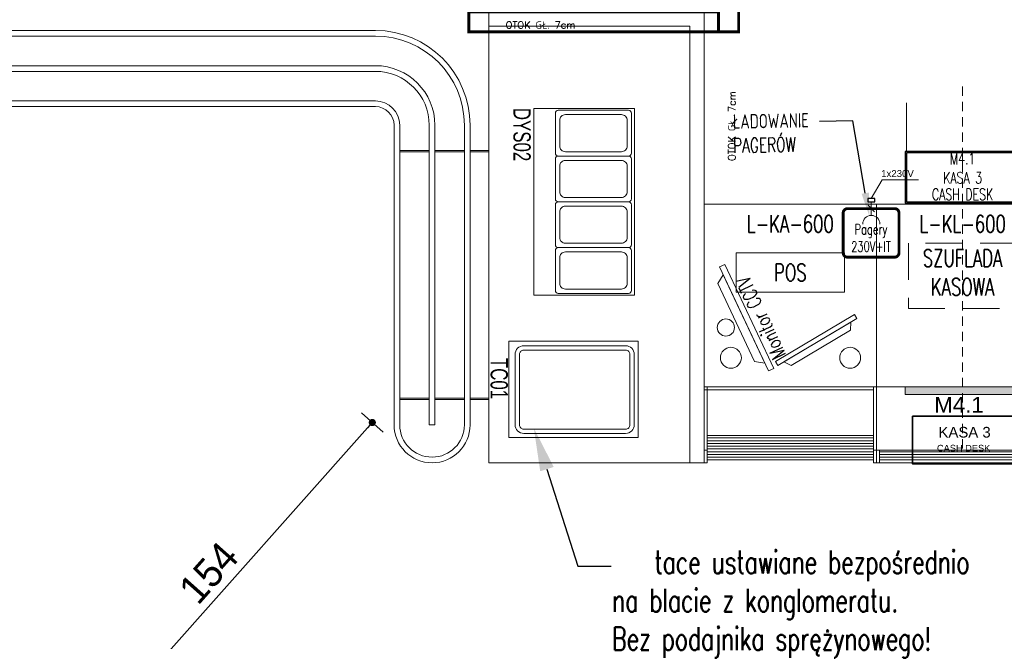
# Model space of a CAD drawing. Header units: millimetres. Extents: x 6161 to 8965, y -9035 to -5431.
# Tile 73 of 256: x 7636 to 7979, y -7799 to -7583. Entities that reach past the tile are written whole.
import ezdxf
from ezdxf import colors
from ezdxf.entities.mleader import LeaderData, LeaderLine
from ezdxf.math import Vec2, Vec3

# ---------------------------------------------------------------- set-up
doc = ezdxf.new("R2010")
doc.units = ezdxf.units.MM
for name, pattern in [('DASH', [0.75, 0.5, -0.25]), ('DASHED', [19.05, 12.7, -6.35]), ('DGN Style 2', [53.396408, 32.037845, -21.358563]), ('HIDDEN2', [4.7625, 3.175, -1.5875])]:
    doc.linetypes.add(name, pattern=pattern)
for name, color, linetype, lineweight in [('10_HATCH_253', 253, 'Continuous', 15), ('2d_2_WYMIAROWA', 8, 'Continuous', 18), ('CHLODNICTWO', 94, 'Continuous', 20), ('Instalacje elektryczne', 1, 'Continuous', 20), ('Meble', 10, 'Continuous', 35), ('MEBLE PKN', 150, 'Continuous', 20), ('opis_Nr_Pióra__80_Nr_pióra__7', 7, 'Continuous', 15), ('URZADZENIA GASTRO', 242, 'Continuous', 20), ('ZGASTRO-M panel', 252, 'DASHED', 13)]:
    doc.layers.add(name, color=color, linetype=linetype, lineweight=lineweight)
for name, color, linetype in [('13', 7, 'Continuous'), ('HMY_NEW', 10, 'Continuous'), ('Indeksy_urządzeń_gastronomicznych', 242, 'Continuous'), ('Otok drewniany', 42, 'Continuous'), ('Urządzenia', 100, 'Continuous'), ('zmiany', 1, 'Continuous')]:
    doc.layers.add(name, color=color, linetype=linetype)
doc.styles.add('GENERATED_STYLE_2', font='arial.ttf')
doc.styles.add('JACEK_07', font='SIMPLEX.SHX', dxfattribs={"width": 0.7})
doc.styles.add('PL_D50', font='GOTHIC.TTF', dxfattribs={"height": 10})
doc.styles.add('RomanS', font='romans.shx')
doc.styles.get("Standard").update_dxf_attribs({"font": 'arial.ttf'})
doc.dimstyles.new('PLANCO D50', dxfattribs={"dimscale": 0.5, "dimtxt": 10, "dimasz": 5, "dimexe": 10, "dimexo": 15, "dimgap": 5, "dimtad": 1, "dimdec": 0, "dimrnd": 0.5, "dimzin": 12, "dimtxsty": 'PL_D50', "dimblk": 'DOT', "dimcen": 1.25, "dimadec": 0, "dimazin": 0, "dimtfac": 1, "dimtdec": 0, "dimtmove": 1, "dimatfit": 3, "dimldrblk": 'DOT', "dimfxl": 0, "dimarcsym": 0})

# ---------------------------------------------------------------- blocks, each defined once
blk = doc.blocks.new('Taca 300x410 TC01')
for points in [[(3, 0), (27.5, 0, -0.414214), (30.5, -3), (30.5, -38.5, -0.414214), (27.5, -41.5), (3, -41.5, -0.414214), (0, -38.5), (0, -3, -0.414214)], [(3, -1.5), (27.5, -1.5, -0.414214), (29, -3), (29, -38.5, -0.414214), (27.5, -40), (3, -40, -0.414214), (1.5, -38.5), (1.5, -3, -0.414214)]]:
    blk.add_lwpolyline(points, format="xyb", close=True)
at = {"layer": 'Indeksy_urządzeń_gastronomicznych', "color": 242, "insert": (4.22, -44.03, 0), "char_height": 6, "width": 20.9806, "attachment_point": 1, "style": 'JACEK_07'}
blk.add_mtext('{\\fArial|b0|i0|c238|p34;TC01}', dxfattribs=at)
blk = doc.blocks.new('dys02')
blk.add_lwpolyline([(55526.7, 14702.5), (55526.7, 14352.5), (56176.7, 14352.5), (56176.7, 14702.5)], close=True)
at = {"linetype": 'DASH', "ltscale": 39}
blk.add_lwpolyline([(56176.7, 14356.5), (56176.7, 14702.5), (55526.7, 14702.5), (55526.7, 14356.5)], dxfattribs=at)
at = {"layer": '2d_2_WYMIAROWA'}
for points in [[(55682.7, 14692.5), (55543.4, 14692.5, 0.414214), (55533.4, 14682.5), (55533.4, 14437.5, 0.414214), (55543.4, 14427.5), (55682.7, 14427.5, 0.414214), (55692.7, 14437.5), (55692.7, 14682.5, 0.414214)], [(55657.7, 14677.5), (55568.4, 14677.5, 0.414214), (55548.4, 14657.5), (55548.4, 14462.5, 0.414214), (55568.4, 14442.5), (55657.7, 14442.5, 0.414214), (55677.7, 14462.5), (55677.7, 14657.5, 0.414214)], [(55842, 14692.5), (55702.7, 14692.5, 0.414214), (55692.7, 14682.5), (55692.7, 14437.5, 0.414214), (55702.7, 14427.5), (55842, 14427.5, 0.414214), (55852, 14437.5), (55852, 14682.5, 0.414214)], [(55817, 14677.5), (55727.7, 14677.5, 0.414214), (55707.7, 14657.5), (55707.7, 14462.5, 0.414214), (55727.7, 14442.5), (55817, 14442.5, 0.414214), (55837, 14462.5), (55837, 14657.5, 0.414214)], [(56001.3, 14692.5), (55862, 14692.5, 0.414214), (55852, 14682.5), (55852, 14437.5, 0.414214), (55862, 14427.5), (56001.3, 14427.5, 0.414214), (56011.3, 14437.5), (56011.3, 14682.5, 0.414214)], [(55976.3, 14677.5), (55887, 14677.5, 0.414214), (55867, 14657.5), (55867, 14462.5, 0.414214), (55887, 14442.5), (55976.3, 14442.5, 0.414214), (55996.3, 14462.5), (55996.3, 14657.5, 0.414214)], [(56160.6, 14692.5), (56021.3, 14692.5, 0.414214), (56011.3, 14682.5), (56011.3, 14437.5, 0.414214), (56021.3, 14427.5), (56160.6, 14427.5, 0.414214), (56170.6, 14437.5), (56170.6, 14682.5, 0.414214)], [(56135.6, 14677.5), (56046.3, 14677.5, 0.414214), (56026.3, 14657.5), (56026.3, 14462.5, 0.414214), (56046.3, 14442.5), (56135.6, 14442.5, 0.414214), (56155.6, 14462.5), (56155.6, 14657.5, 0.414214)]]:
    blk.add_lwpolyline(points, format="xyb", close=True, dxfattribs=at)
at = {"layer": 'Indeksy_urządzeń_gastronomicznych', "color": 242, "insert": (55524.9, 14341.5), "char_height": 60, "width": 204.806, "attachment_point": 1, "style": 'JACEK_07'}
blk.add_mtext('{\\fArial|b0|i0|c238|p34;DYS02}', dxfattribs=at)
blk = doc.blocks.new('cctv')
at = {"layer": '10_HATCH_253', "color": 10}
for points in [[(29044.08, 19028.2), (29015.8, 18999.92), (29017.21, 18998.5), (29045.5, 19026.79), (29044.08, 19028.2)], [(29043.38, 19024.67), (29019.34, 19000.62), (29022.87, 18999.92), (29044.08, 19021.13), (29043.38, 19024.67)]]:
    blk.add_lwpolyline(points, dxfattribs=at)
blk.add_circle((29036.31, 19007.7), 3, dxfattribs=at)
at = {"layer": '10_HATCH_253', "color": 10, "insert": (29043.38, 19028.91), "char_height": 5, "width": 40, "attachment_point": 1, "rotation": 225, "style": 'JACEK_07'}
blk.add_mtext('\\pi2.41667;Monitor CCTV', dxfattribs=at)
blk = doc.blocks.new('*U101')
for p, q in [((0, -90), (0, -63.6)), ((60, -63.6), (0, -63.6)), ((59, -64.6), (0, -64.6)), ((1, -90), (1, -63.6)), ((59, -90), (59, -63.6)), ((60, -90), (60, -63.6)), ((59, -80.44), (1, -80.44)), ((59, -81.34), (1, -81.34)), ((0, -85.6), (1, -85.6)), ((59, -82.3), (1, -82.3)), ((59, -83.26), (1, -83.26)), ((59, -84.22), (1, -84.22)), ((59, -85.18), (1, -85.18)), ((60, -85.6), (59, -85.6)), ((59, -86.13), (1, -86.13)), ((59, -87.09), (1, -87.09)), ((59, -88.05), (1, -88.05)), ((59, -89.01), (1, -89.01)), ((1, -90), (0, -90)), ((60, -90), (59, -90))]:
    blk.add_line(p, q)
for points in [[(0, 0), (0, -63.6), (60, -63.6), (60, 0)], [(11.13, -30.61), (48.85, -30.61), (48.85, -16.9), (11.13, -16.9)]]:
    blk.add_lwpolyline(points, close=True)
for points in [[(52.34, -38.4), (24.81, -54.72), (25.63, -56.09), (53.16, -39.78), (52.34, -38.4)], [(51.09, -41), (27.7, -54.87), (30.3, -56.12), (50.94, -43.88), (51.09, -41)]]:
    blk.add_lwpolyline(points)
for centre in [(9.3, -53.44), (50.82, -53.44)]:
    blk.add_circle(centre, 3.64)
at = {"color": 7, "char_height": 6, "attachment_point": 5, "style": 'JACEK_07'}
for s, insert, width in [('L-KA-600', (30, -6.8), 60), ('POS', (29.99, -23.75), 37.7197)]:
    blk.add_mtext(s, dxfattribs=dict(at, insert=insert, width=width))
blk = doc.blocks.new('L-KL-600')
for p, q in [((60, -63.6), (0, -63.6)), ((0, -63.6), (0, -85.6)), ((60, -85.6), (60, -63.6)), ((0, -90), (0, -85.6)), ((60, -85.6), (0, -85.6)), ((0, -85.6), (60, -85.6)), ((1, -90), (1, -85.6)), ((59, -90), (59, -85.6)), ((60, -90), (60, -85.6)), ((59, -86.13), (1, -86.13)), ((59, -87.09), (1, -87.09)), ((59, -88.05), (1, -88.05)), ((59, -89.01), (1, -89.01)), ((1, -90), (0, -90)), ((60, -90), (59, -90))]:
    blk.add_line(p, q)
blk.add_lwpolyline([(0, 0), (0, -63.6), (60, -63.6), (60, 0)], close=True)
blk.add_lwpolyline([(60, -90), (0, -90)])
at = {"color": 7, "insert": (30, -6.8), "char_height": 6, "width": 60, "attachment_point": 5, "style": 'JACEK_07'}
blk.add_mtext('L-KL-600', dxfattribs=at)
blk = doc.blocks.new('*U110')
at = {"linetype": 'HIDDEN2', "ltscale": 4}
blk.add_lwpolyline([(11.13, -36.27), (48.85, -36.27), (48.85, -13.57), (11.13, -13.57)], close=True, dxfattribs=at)
blk.add_blockref('L-KL-600', (0, 0))
at = {"color": 7, "insert": (29.99, -23.75), "char_height": 6, "width": 37.7197, "attachment_point": 5, "style": 'JACEK_07'}
blk.add_mtext('SZUFLADA KASOWA', dxfattribs=at)
blk = doc.blocks.new('M4.1-KASA 3')
at = {"layer": 'opis_Nr_Pióra__80_Nr_pióra__7', "lineweight": 5}
h = blk.add_hatch(dxfattribs=at)
h.set_pattern_fill('ANGLE', color=256, scale=0.5)
h.set_pattern_definition([(0, (1375.5286, -1239.375), (0, 3.4925), [2.54, -0.9525]), (90, (1375.5286, -1239.375), (-3.4925, 2e-16), [2.54, -0.9525])])
h.paths.add_polyline_path([(15521.6, 12394.2), (15328.5, 12394.2), (15328.5, 12368), (15521.6, 12368)])
h.paths.add_polyline_path([(15328.5, 12394.2), (15128.5, 12394.2), (15128.5, 12368), (15328.5, 12368)])
h.paths.add_polyline_path([(15528.5, 12394.2), (15521.6, 12394.2), (15521.6, 12368), (15528.5, 12368)])
at = {"layer": '13', "lineweight": 5}
for p, q in [((15133.5, 13214.2), (15133.5, 13383.2)), ((15523.5, 13214.2), (15523.5, 13383.2))]:
    blk.add_line(p, q, dxfattribs=at)
at = {"layer": '13'}
for points in [[(15128.5, 13034.2), (15528.5, 13034.2), (15528.5, 13214.2), (15128.5, 13214.2)], [(15133.5, 13039.2), (15523.5, 13039.2), (15523.5, 13209.2), (15133.5, 13209.2)]]:
    blk.add_lwpolyline(points, close=True, dxfattribs=at)
at = {"layer": 'Meble'}
blk.add_lwpolyline([(15153.9, 12293), (15503, 12293), (15503, 12126.1), (15153.9, 12126.1)], close=True, dxfattribs=at)
at = {"layer": 'MEBLE PKN', "color": 112, "linetype": 'DGN Style 2', "lineweight": 5}
blk.add_line((15328.5, 12180), (15328.5, 13440.9), dxfattribs=at)
at = {"layer": 'opis_Nr_Pióra__80_Nr_pióra__7', "lineweight": 5}
blk.add_lwpolyline([(15128.5, 12394.2), (15528.5, 12394.2), (15528.5, 12368), (15128.5, 12368)], close=True, dxfattribs=at)
at = {"layer": '13', "color": 7, "lineweight": 5, "char_height": 40, "attachment_point": 5, "rotation": 0.0501, "style": 'JACEK_07'}
for s, insert, width in [('M4.1', (15328.4, 13189.2), 400.016), ('KASA 3', (15328.4, 13122.4), 400.072), ('CASH DESK', (15328.4, 13064.6), 400.072)]:
    blk.add_mtext(s, dxfattribs=dict(at, insert=insert, width=width))
at = {"layer": 'Meble', "style": 'GENERATED_STYLE_2'}
for s, height, p in [('KASA 3', 37.13, (15244.5, 12218.2)), ('CASH DESK', 23.05, (15239, 12169.7))]:
    blk.add_text(s, height=height, dxfattribs=at).set_placement(p)
at = {"layer": 'ZGASTRO-M panel', "color": 3, "lineweight": 5}
blk.add_text('M4.1', height=55.5, dxfattribs=at).set_placement((15229.6, 12304.2))
blk = doc.blocks.new('gn-230')
at = {"layer": 'Instalacje elektryczne'}
for p, q in [((-4, 0), (-19.8, 0)), ((-15.6, -3.8), (-8.1, 3.8))]:
    blk.add_line(p, q, dxfattribs=at)
at = {"layer": 'Instalacje elektryczne', "lineweight": 30}
blk.add_lwpolyline([(-4, -4), (0, -4), (0, 4), (-4, 4)], close=True, dxfattribs=at)
at = {"layer": 'Instalacje elektryczne'}
blk.add_arc((-29.8, 0), 10, 270, 90, dxfattribs=at)
blk = doc.blocks.new('pagery')
at = {"layer": 'Instalacje elektryczne', "elevation": 0}
blk.add_lwpolyline([(169786.7, 35894.8), (169824.2, 35959.8), (169951.2, 35959.8)], dxfattribs=at)
at = {"layer": 'URZADZENIA GASTRO', "const_width": 10, "elevation": 0}
blk.add_lwpolyline([(169703.9, 35859.1), (169868.1, 35859.1, -0.414214), (169883.1, 35844.1), (169883.1, 35705, -0.414214), (169868.1, 35690), (169703.9, 35690, -0.414214), (169688.9, 35705), (169688.9, 35844.1, -0.414214)], format="xyb", close=True, dxfattribs=at)
at = {"layer": 'Instalacje elektryczne', "xscale": 2.999999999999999, "yscale": 2.999999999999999, "zscale": 2.999999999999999, "rotation": 90.00000000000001}
blk.add_blockref('gn-230', (169786.7, 35894.8, 0), dxfattribs=at)
at = {"layer": 'Instalacje elektryczne', "insert": (169821.1, 35993.1, 0), "char_height": 24, "width": 194.723, "attachment_point": 1}
blk.add_mtext('1x230V', dxfattribs=at)
at = {"layer": 'Urządzenia', "color": 242, "insert": (169785.7, 35757.1, 0), "char_height": 36, "width": 140.1, "attachment_point": 5, "style": 'JACEK_07'}
blk.add_mtext('Pagery\\P230V+IT', dxfattribs=at)
blk = doc.blocks.new('*U485')
at = {"linetype": 'DASHED', "const_width": 1}
blk.add_lwpolyline([(-25, 0), (61.97, 0), (61.97, -7), (-25, -7)], close=True, dxfattribs=at)
at = {"insert": (0, -4.62), "char_height": 2.5, "width": 50, "attachment_point": 5, "style": 'RomanS'}
blk.add_mtext('OTOK GŁ. 7cm', dxfattribs=at)
blk = doc.blocks.new('*U480')
at = {"linetype": 'DASHED', "const_width": 1}
blk.add_lwpolyline([(32.77, 0), (129.79, 0), (129.79, -7), (32.77, -7)], close=True, dxfattribs=at)
at = {"insert": (0, -4.62), "char_height": 2.5, "width": 50, "attachment_point": 5, "style": 'RomanS'}
blk.add_mtext('OTOK GŁ. 7cm', dxfattribs=at)
blk = doc.blocks.new('dfgbdfbd')
at = {"layer": 'opis_Nr_Pióra__80_Nr_pióra__7', "lineweight": 5}
h = blk.add_hatch(dxfattribs=at)
h.set_pattern_fill('ANGLE', color=256, scale=0.5, angle=180)
h.set_pattern_definition([(180, (30777.8764, 10184.8326), (-4e-16, -3.4925), [2.54, -0.9525]), (270, (30777.8764, 10184.8326), (3.4925, -6e-16), [2.54, -0.9525])])
h.paths.add_polyline_path([(16631.8, -3448.7), (16824.9, -3448.7), (16824.9, -3422.5), (16631.8, -3422.5)])
h.paths.add_polyline_path([(16824.9, -3448.7), (17024.9, -3448.7), (17024.9, -3422.5), (16824.9, -3422.5)])
h.paths.add_polyline_path([(16624.9, -3448.7), (16631.8, -3448.7), (16631.8, -3422.5), (16624.9, -3422.5)])
at = {"layer": '13', "lineweight": 5}
for p, q in [((16629.9, -4094.4), (16629.9, -4263.4)), ((17019.9, -4094.4), (17019.9, -4263.4))]:
    blk.add_line(p, q, dxfattribs=at)
at = {"layer": '13'}
for points in [[(17024.9, -3914.4), (16624.9, -3914.4), (16624.9, -4094.4), (17024.9, -4094.4)], [(17019.9, -3919.4), (16629.9, -3919.4), (16629.9, -4089.4), (17019.9, -4089.4)]]:
    blk.add_lwpolyline(points, close=True, dxfattribs=at)
at = {"layer": 'MEBLE PKN', "color": 112, "linetype": 'DGN Style 2', "lineweight": 5}
for p, q in [((16824.9, -3234.5), (16824.9, -4246.2)), ((16824.9, -3887.7), (16824.9, -5148.7))]:
    blk.add_line(p, q, dxfattribs=at)
at = {"layer": 'opis_Nr_Pióra__80_Nr_pióra__7', "lineweight": 5}
blk.add_lwpolyline([(17024.9, -3448.7), (16624.9, -3448.7), (16624.9, -3422.5), (17024.9, -3422.5)], close=True, dxfattribs=at)
at = {"layer": '13', "color": 7, "lineweight": 5, "char_height": 40, "attachment_point": 5, "rotation": 180.0501, "style": 'JACEK_07'}
for s, insert, width in [('CASH DESK', (16825, -3944.8), 400.072), ('KASA 5', (16825, -4002.7), 400.072), ('M4.1', (16825, -4069.5), 400.016)]:
    blk.add_mtext(s, dxfattribs=dict(at, insert=insert, width=width))
at = {"layer": 'ZGASTRO-M panel', "color": 3, "lineweight": 5}
blk.add_text('M4.1', height=55.5, rotation=180, dxfattribs=at).set_placement((16923.8, -3323.7))
blk = doc.blocks.new('_Dot')
at = {"color": 0, "linetype": 'ByBlock', "lineweight": -2}
blk.add_line((-0.5, 0), (-1, 0), dxfattribs=at)
at = {"color": 0, "linetype": 'ByBlock', "const_width": 0.5}
blk.add_lwpolyline([(-0.25, 0, 1), (0.25, 0, 1)], format="xyb", close=True, dxfattribs=at)
blk = doc.blocks.new('*D652')
at = {"color": 0, "lineweight": -2, "transparency": 16777216}
for p, q in [((7762.81, -7726.62), (7755.34, -7719.98)), ((7658.39, -7836.44), (7757.41, -7725.17)), ((7660.46, -7841.63), (7652.99, -7834.98))]:
    blk.add_line(p, q, dxfattribs=at)
at = {"layer": 'Defpoints', "color": 0, "transparency": 16777216}
for p in [(7759.07, -7723.3), (7771.09, -7733.99), (7668.74, -7849)]:
    blk.add_point(p, dxfattribs=at)
at = {"color": 0, "lineweight": -2, "transparency": 16777216, "xscale": 2.5, "yscale": 2.5, "zscale": 2.5}
for p, rotation in [((7759.07, -7723.3), 48.3334593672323), ((7656.73, -7838.31), 228.3334593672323)]:
    blk.add_blockref('_Dot', p, dxfattribs=dict(at, rotation=rotation))
at = {"color": 0, "transparency": 16777216, "insert": (7702.11, -7775.65), "char_height": 10, "attachment_point": 5, "rotation": 48.3335, "style": 'PL_D50'}
blk.add_mtext('154', dxfattribs=at)

msp = doc.modelspace()

# ---------------------------------------------------------------- linework, layer by layer
at = {"layer": 'CHLODNICTWO'}
msp.add_lwpolyline([(7806.61, -7728.5), (7851.61, -7728.5), (7851.61, -7695), (7806.61, -7695)], close=True, dxfattribs=at)
at = {"layer": 'MEBLE PKN'}
for p, q in [((7760.15, -7586.85), (7104.29, -7586.85)), ((7760.15, -7588.83), (7104.29, -7588.83)), ((7760.14, -7599.1), (7104.3, -7599.1)), ((7760.13, -7601.08), (7104.3, -7601.08)), ((7760.11, -7611.35), (7104.33, -7611.35)), ((7760.09, -7613.33), (7104.35, -7613.33)), ((7766.65, -7724.1), (7766.65, -7619.83)), ((7768.63, -7714.82), (7768.63, -7619.82)), ((7778.9, -7714.82), (7778.9, -7619.79)), ((7780.88, -7714.82), (7780.88, -7619.79)), ((7791.15, -7714.82), (7791.15, -7619.78)), ((7793.13, -7714.82), (7793.13, -7619.78)), ((7768.63, -7628.59), (7775.64, -7628.59)), ((7768.63, -7628.59), (7768.63, -7629.09)), ((7768.63, -7629.09), (7775.64, -7629.09)), ((7775.64, -7628.59), (7778.9, -7628.59)), ((7775.64, -7629.09), (7778.9, -7629.09)), ((7778.9, -7628.59), (7778.9, -7629.09)), ((7780.88, -7628.59), (7780.88, -7629.09)), ((7791.15, -7628.59), (7780.88, -7628.59)), ((7780.88, -7629.09), (7791.15, -7629.09)), ((7791.15, -7628.59), (7791.15, -7629.09)), ((7793.13, -7628.59), (7793.13, -7629.09)), ((7799.64, -7628.59), (7793.13, -7628.59)), ((7799.64, -7629.09), (7793.13, -7629.09)), ((7768.63, -7714.84), (7775.64, -7714.84)), ((7768.63, -7715.34), (7768.63, -7714.84)), ((7768.63, -7724.1), (7768.63, -7715.34)), ((7768.63, -7715.34), (7775.64, -7715.34)), ((7775.64, -7714.84), (7778.9, -7714.84)), ((7775.64, -7715.34), (7778.9, -7715.34)), ((7778.9, -7715.34), (7778.9, -7714.84)), ((7778.9, -7724.1), (7778.9, -7715.34)), ((7780.88, -7715.34), (7780.88, -7714.84)), ((7780.88, -7714.84), (7791.15, -7714.84)), ((7780.88, -7724.1), (7780.88, -7715.34)), ((7791.15, -7715.34), (7780.88, -7715.34)), ((7791.15, -7715.34), (7791.15, -7714.84)), ((7791.15, -7724.1), (7791.15, -7715.34)), ((7793.13, -7715.34), (7793.13, -7714.84)), ((7799.64, -7714.84), (7793.13, -7714.84)), ((7793.13, -7724.1), (7793.13, -7715.34)), ((7799.64, -7715.34), (7793.13, -7715.34)), ((7780.88, -7724.1), (7778.9, -7724.1))]:
    msp.add_line(p, q, dxfattribs=at)
for points in [[(7799.64, -7580.34), (7799.64, -7585.34), (7869.64, -7585.34), (7869.64, -7737.34), (7874.64, -7737.34), (7874.64, -7580.34)], [(7799.64, -7585.34), (7869.64, -7585.34), (7869.64, -7737.34), (7799.64, -7737.34)]]:
    msp.add_lwpolyline(points, close=True, dxfattribs=at)
for centre, radius, start, end in [((7760.15, -7619.83), 32.98, 0, 90), ((7760.15, -7619.83), 31, 0, 90), ((7760.15, -7619.83), 20.73, 0, 90), ((7760.15, -7619.83), 18.75, 0, 90), ((7760.15, -7619.83), 8.48, 0, 90), ((7760.15, -7619.83), 6.5, 0, 90), ((7779.89, -7724.1), 13.24, 180, 0), ((7779.89, -7724.1), 11.26, 180, 0)]:
    msp.add_arc(centre, radius, start, end, dxfattribs=at)

# ---------------------------------------------------------------- block references
at = {"layer": 'CHLODNICTWO', "xscale": 0.1, "yscale": 0.1, "zscale": 0.1}
for name, p, rotation in [('dys02', (6380.07, -2061.29), 269.9999999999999), ('dys02', (6380.07, -2061.29), 269.9999999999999), ('dfgbdfbd', (9310.12, -8243.08), 180)]:
    msp.add_blockref(name, p, dxfattribs=dict(at, rotation=rotation))
at = {"layer": 'CHLODNICTWO', "rotation": 269.9999999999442}
msp.add_blockref('Taca 300x410 TC01', (7850.3, -7696.6), dxfattribs=at)
at = {"layer": 'Meble', "xscale": 0.1, "yscale": 0.1, "zscale": 0.1}
msp.add_blockref('M4.1-KASA 3', (6431.79, -8950.36), dxfattribs=at)
at = {"layer": 'MEBLE PKN'}
for name, p in [('*U101', (7874.64, -7647.34)), ('*U110', (7934.64, -7647.34))]:
    msp.add_blockref(name, p, dxfattribs=at)
at = {"layer": 'MEBLE PKN', "rotation": 250.250820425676}
msp.add_blockref('cctv', (-196.02, 26060.94), dxfattribs=at)
at = {"layer": 'Otok drewniany', "rotation": 90}
msp.add_blockref('*U480', (7879.66, -7620.11), dxfattribs=at)
at = {"layer": 'Otok drewniany'}
msp.add_blockref('*U485', (7817.68, -7580.34), dxfattribs=at)
at = {"layer": 'zmiany', "xscale": 0.1, "yscale": 0.1, "zscale": 0.1}
msp.add_blockref('pagery', (-9045.84, -11234.76, 0), dxfattribs=at)

# ---------------------------------------------------------------- dimensions: what is measured, and where the dimension line sits
dim = msp.add_aligned_dim(p1=(7668.74, -7849), p2=(7771.09, -7733.99), distance=16.08, dimstyle='PLANCO D50')
dim.commit()
dim.dimension.update_dxf_attribs({"geometry": '*D652', "text_midpoint": (7702.11, -7775.65)})

# ---------------------------------------------------------------- leaders
at = {"layer": 'HMY_NEW', "color": 1, "linetype": 'ByBlock'}
ml = msp.add_multileader_mtext('Standard', dxfattribs=at)
ml.set_content('ŁADOWANIE \\PPAGERÓW', color=1, style='JACEK_07')
ml.set_leader_properties()
ml.build(insert=Vec2(0, 0))
ml.multileader.update_dxf_attribs({"dogleg_length": 11.6, "arrow_head_size": 8})
ctx = ml.context
ctx.base_point, ctx.char_height, ctx.arrow_head_size, ctx.landing_gap_size, ctx.plane_origin, ctx.plane_x_axis, ctx.plane_y_axis = Vec3(7882.73, -7619.09), 5, 8, 1.8, Vec3(7835.74, -7673.39), Vec3(0.99985, 0.017344), Vec3(-0.017344, 0.99985)
ctx.attachment_type = 2
notes = []
notes.append((ctx, [(1, (1, 1, 0), (7926.42, -7618.33), (-0.99985, -0.017344), 11.6, [(0, [(7932.11, -7651.36)], 0, [])])]))
ctx.mtext.insert, ctx.mtext.text_direction, ctx.mtext.rotation, ctx.mtext.flow_direction = Vec3(7884.48, -7616.06), Vec3(0.99985, 0.017344), 0.017345, 5
ml = msp.add_multileader_mtext('Standard', dxfattribs=at)
ml.set_content('tace ustawiane bezpośrednio \\P\\pxql;na blacie z konglomeratu. \\PBez podajnika sprężynowego!', color=1, style='JACEK_07')
ml.set_leader_properties()
ml.build(insert=Vec2(0, 0))
ml.multileader.update_dxf_attribs({"dogleg_length": 1.16, "arrow_head_size": 15})
ctx = ml.context
ctx.base_point, ctx.char_height, ctx.arrow_head_size, ctx.landing_gap_size, ctx.plane_origin = Vec3(7842.3, -7773.26), 8, 15, 1.8, Vec3(7797.21, -7839.84)
ctx.text_align_type, ctx.attachment_type = 2, 2
notes.append((ctx, [(0, (1, 1, 0), (7830.7, -7773.26), (1, 0), 11.6, [(0, [(7815.32, -7725.24)], 0, [])])]))
ctx.mtext.insert, ctx.mtext.rotation, ctx.mtext.width, ctx.mtext.alignment, ctx.mtext.flow_direction = Vec3(7967.03, -7767.92), 6.283185, 124.4217, 3, 5
for ctx, leaders in notes:
    for number, flags, end, landing, length, lines in leaders:
        leader = LeaderData()
        leader.index, (leader.has_last_leader_line, leader.has_dogleg_vector, leader.attachment_direction) = number, flags
        leader.last_leader_point, leader.dogleg_vector, leader.dogleg_length = Vec3(end), Vec3(landing), length
        for number, points, colour, breaks in lines:
            line = LeaderLine()
            line.index, line.vertices, line.color, line.breaks = number, Vec3.list(points), colors.encode_raw_color(colour), breaks
            leader.lines.append(line)
        ctx.leaders.append(leader)

doc.saveas('drawing.dxf')
